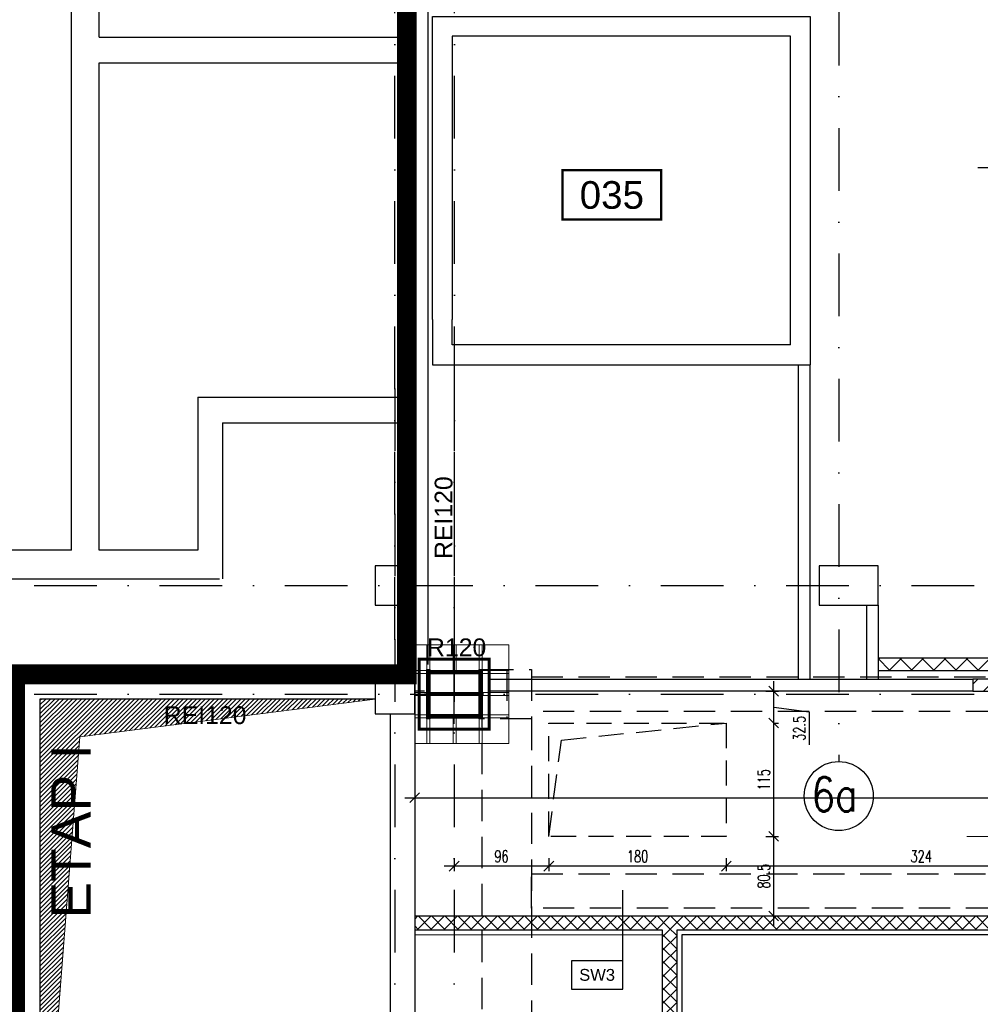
# Model space of a CAD drawing. Header units: centimetres. Extents: x -10729 to 23827, y -4437 to 19798.
# Tile 74 of 95: x 5819 to 6794, y 11885 to 12884. Entities that reach past the tile are written whole.
import ezdxf
from ezdxf.enums import TextEntityAlignment as Align

# ---------------------------------------------------------------- set-up
doc = ezdxf.new("R2010")
doc.units = ezdxf.units.CM
doc.header["$PDMODE"] = 35
doc.header["$PDSIZE"] = 0.1
for name, pattern in [('Kondygnacja  -0_5$0$DIVIDE', [31.75, 12.7, -6.35, 0, -6.35, 0, -6.35]), ('Kondygnacja  -0_5$0$HIDDEN', [9.525, 6.35, -3.175]), ('Kondygnacja  -0_5$0$HIDDEN2', [4.7625, 3.175, -1.5875]), ('Kondygnacja  -0_5$0$HIDDENX2', [19.05, 12.7, -6.35]), ('Osie rzutów$0$DASHDOT2', [12.7, 6.35, -3.175, 0, -3.175])]:
    doc.linetypes.add(name, pattern=pattern)
doc.layers.get('0').update_dxf_attribs({"color": 8})
doc.layers.get('DEFPOINTS').update_dxf_attribs({"color": 8})
for name, color, linetype, lineweight in [('bgde_opis ct 1', 7, 'Continuous', 20), ('Kondygnacja  -0_5$0$ARCH_INFO_WYMIARY', 8, 'Continuous', 9), ('Kondygnacja  -0_5$0$ARCH_WIDOK', 8, 'Continuous', 13)]:
    doc.layers.add(name, color=color, linetype=linetype, lineweight=lineweight)
for name, color, linetype in [('KJP_KK_OPISY MOCY klimakonwektorów', 7, 'Continuous'), ('Kondygnacja  -0_5$0$ARCH_ETAPOWANIE', 8, 'Kondygnacja  -0_5$0$DIVIDE'), ('Kondygnacja  -0_5$0$ARCH_GK', 8, 'Continuous'), ('Kondygnacja  -0_5$0$ARCH_INFO_ODPORNOŚĆ OGNIOWA', 8, 'Continuous'), ('Kondygnacja  -0_5$0$ARCH_INFO_OPISY_PRZEGRODY', 8, 'Continuous'), ('Kondygnacja  -0_5$0$ARCH_KONSTR_POWYŻEJ RZUTU', 8, 'Kondygnacja  -0_5$0$HIDDEN'), ('Kondygnacja  -0_5$0$ARCH_KONSTR_POWYŻEJ RZUTU_IST', 8, 'Kondygnacja  -0_5$0$HIDDEN2'), ('Kondygnacja  -0_5$0$ARCH_MUROWANE', 8, 'Continuous'), ('Kondygnacja  -0_5$0$ARCH_MUROWANE_IST', 8, 'Continuous'), ('Kondygnacja  -0_5$0$ARCH_STROP', 8, 'Continuous'), ('Kondygnacja  -0_5$0$ARCH_SŁUPY', 8, 'Continuous'), ('Kondygnacja  -0_5$0$ARCH_ŚLUSARKA_DRZWI', 8, 'Continuous'), ('Kondygnacja  -0_5$0$ARCH_ŻELBET_IST', 8, 'Continuous'), ('Osie rzutów$0$ARCH_INFO_OSIE_IST', 8, 'Osie rzutów$0$DASHDOT2'), ('Osie rzutów$0$ARCH_INFO_OSIE_OPISY_IST', 8, 'Continuous'), ('Pomieszczenia -05$0$ARCH_INFO_AREA_ETYKIETY_200', 8, 'Continuous')]:
    doc.layers.add(name, color=color, linetype=linetype)
doc.styles.add('Kondygnacja  -0_5$0$Arial', font='arial.ttf')
doc.styles.add('Kondygnacja  -0_5$0$Romans', font='Romans.shx', dxfattribs={"width": 0.7})
doc.styles.add('Osie rzutów$0$ROMANS-250-CM', font='romans.shx', dxfattribs={"width": 0.8, "height": 50})
doc.styles.add('Pomieszczenia -05$0$Arial', font='arial.ttf')
doc.dimstyles.new('Kondygnacja  -0_5$0$Wymiary 1-100', dxfattribs={"dimtxt": 12, "dimasz": 10, "dimexe": 5, "dimexo": 0, "dimgap": 4, "dimtad": 1, "dimrnd": 0.5, "dimzin": 12, "dimdsep": 46, "dimtxsty": 'Kondygnacja  -0_5$0$Romans', "dimblk": 'Kondygnacja  -0_5$0$_Oblique', "dimcen": 10, "dimdle": 10, "dimclrt": 55, "dimazin": 0, "dimtfac": 1, "dimtmove": 1, "dimatfit": 3, "dimfxl": 8, "dimfxlon": 1, "dimtolj": 1, "dimtzin": 0, "dimarcsym": 0})
pattern_1 = [(45, (0, 7200), (-0.67351921, 0.67351921), [])]

# ---------------------------------------------------------------- blocks, each defined once
blk = doc.blocks.new('Osie rzutów')
at = {"layer": 'Osie rzutów$0$ARCH_INFO_OSIE_IST', "ltscale": 10}
for p, q in [((6260.29, 12255), (6260.06, 15006.6)), ((6200, 12255), (6200, 14934.6)), ((6650, 14934.6), (6650, 12131.61)), ((6200, 12510), (6200, 4800)), ((6200, 12510), (6200, 4571.18)), ((6260, 12510), (6260, 4623.26)), ((4436.04, 12310), (13655, 12310)), ((6260, 12170), (6260, 12230)), ((4436.04, 12200), (13655, 12200)), ((6290, 12200), (6230, 12200))]:
    blk.add_line(p, q, dxfattribs=at)
at = {"layer": 'Osie rzutów$0$ARCH_INFO_OSIE_OPISY_IST'}
blk.add_circle((6650, 12096.61), 35, dxfattribs=at)
at = {"layer": 'Osie rzutów$0$ARCH_INFO_OSIE_OPISY_IST', "style": 'Osie rzutów$0$ROMANS-250-CM', "width": 0.8}
blk.add_text('6a', height=35, dxfattribs=at).set_placement((6622.33, 12080.89))
blk = doc.blocks.new('Kondygnacja  -0_5$0$_Oblique')
at = {"color": 0, "linetype": 'ByBlock', "lineweight": -2}
blk.add_line((-0.5, -0.5), (0.5, 0.5), dxfattribs=at)
blk = doc.blocks.new('*D208')
at = {"layer": 'DEFPOINTS', "color": 0}
for p in [(6536, 12055.65, -160), (6860, 12055.56), (6536, 12025.5)]:
    blk.add_point(p, dxfattribs=at)
at = {"layer": 'Kondygnacja  -0_5$0$ARCH_INFO_WYMIARY', "color": 0, "lineweight": -2}
for p, q in [((6860, 12033.5), (6860, 12020.5)), ((6870, 12025.5), (6526, 12025.5)), ((6536, 12023.29), (6536, 12020.5))]:
    blk.add_line(p, q, dxfattribs=at)
at = {"layer": 'Kondygnacja  -0_5$0$ARCH_INFO_WYMIARY', "color": 0, "lineweight": -2, "xscale": 10, "yscale": 10, "zscale": 10, "rotation": 180}
blk.add_blockref('Kondygnacja  -0_5$0$_Oblique', (6536, 12025.5), dxfattribs=at)
at = {"layer": 'Kondygnacja  -0_5$0$ARCH_INFO_WYMIARY', "color": 0, "lineweight": -2, "xscale": 10, "yscale": 10, "zscale": 10}
blk.add_blockref('Kondygnacja  -0_5$0$_Oblique', (6860, 12025.5), dxfattribs=at)
at = {"layer": 'Kondygnacja  -0_5$0$ARCH_INFO_WYMIARY', "color": 55, "insert": (6733.61, 12035.5), "char_height": 12, "attachment_point": 5, "style": 'Kondygnacja  -0_5$0$Romans'}
blk.add_mtext('\\A1;324', dxfattribs=at)
blk = doc.blocks.new('*D209')
at = {"layer": 'DEFPOINTS', "color": 0}
for p in [(6356, 12055.65, -160), (6536, 12055.56), (6356, 12025.5)]:
    blk.add_point(p, dxfattribs=at)
at = {"layer": 'Kondygnacja  -0_5$0$ARCH_INFO_WYMIARY', "color": 0, "lineweight": -2}
for p, q in [((6536, 12033.5), (6536, 12020.5)), ((6546, 12025.5), (6346, 12025.5)), ((6356, 12023.29), (6356, 12020.5))]:
    blk.add_line(p, q, dxfattribs=at)
at = {"layer": 'Kondygnacja  -0_5$0$ARCH_INFO_WYMIARY', "color": 0, "lineweight": -2, "xscale": 10, "yscale": 10, "zscale": 10, "rotation": 180}
blk.add_blockref('Kondygnacja  -0_5$0$_Oblique', (6356, 12025.5), dxfattribs=at)
at = {"layer": 'Kondygnacja  -0_5$0$ARCH_INFO_WYMIARY', "color": 0, "lineweight": -2, "xscale": 10, "yscale": 10, "zscale": 10}
blk.add_blockref('Kondygnacja  -0_5$0$_Oblique', (6536, 12025.5), dxfattribs=at)
at = {"layer": 'Kondygnacja  -0_5$0$ARCH_INFO_WYMIARY', "color": 55, "insert": (6446, 12035.5), "char_height": 12, "attachment_point": 5, "style": 'Kondygnacja  -0_5$0$Romans'}
blk.add_mtext('\\A1;180', dxfattribs=at)
blk = doc.blocks.new('*D210')
at = {"layer": 'DEFPOINTS', "color": 0}
for p in [(6549.54, 12203), (6584.09, 12203), (6535.91, 12170.65, -160)]:
    blk.add_point(p, dxfattribs=at)
at = {"layer": 'Kondygnacja  -0_5$0$ARCH_INFO_WYMIARY', "color": 0, "lineweight": -2}
for p, q in [((6584.09, 12160.65), (6584.09, 12213)), ((6576.09, 12203), (6589.09, 12203)), ((6584.09, 12186.83), (6620.09, 12182.09)), ((6620.09, 12182.09), (6620.09, 12148.49)), ((6584.99, 12170.65), (6589.09, 12170.65))]:
    blk.add_line(p, q, dxfattribs=at)
at = {"layer": 'Kondygnacja  -0_5$0$ARCH_INFO_WYMIARY', "color": 0, "lineweight": -2, "xscale": 10, "yscale": 10, "zscale": 10}
for p, rotation in [((6584.09, 12203), 90), ((6584.09, 12170.65), 270)]:
    blk.add_blockref('Kondygnacja  -0_5$0$_Oblique', p, dxfattribs=dict(at, rotation=rotation))
at = {"layer": 'Kondygnacja  -0_5$0$ARCH_INFO_WYMIARY', "color": 55, "insert": (6610.09, 12165.29), "char_height": 12, "attachment_point": 5, "rotation": 90, "style": 'Kondygnacja  -0_5$0$Romans'}
blk.add_mtext('\\A1;32.5', dxfattribs=at)
blk = doc.blocks.new('*D211')
at = {"layer": 'DEFPOINTS', "color": 0}
for p in [(6536, 12170.65, -160), (6584.09, 12170.65), (6535.91, 12055.7, -160)]:
    blk.add_point(p, dxfattribs=at)
at = {"layer": 'Kondygnacja  -0_5$0$ARCH_INFO_WYMIARY', "color": 0, "lineweight": -2}
for p, q in [((6584.09, 12045.7), (6584.09, 12180.65)), ((6584.99, 12170.65), (6589.09, 12170.65)), ((6584.99, 12055.7), (6589.09, 12055.7))]:
    blk.add_line(p, q, dxfattribs=at)
at = {"layer": 'Kondygnacja  -0_5$0$ARCH_INFO_WYMIARY', "color": 0, "lineweight": -2, "xscale": 10, "yscale": 10, "zscale": 10}
for p, rotation in [((6584.09, 12170.65), 90), ((6584.09, 12055.7), 270)]:
    blk.add_blockref('Kondygnacja  -0_5$0$_Oblique', p, dxfattribs=dict(at, rotation=rotation))
at = {"layer": 'Kondygnacja  -0_5$0$ARCH_INFO_WYMIARY', "color": 55, "insert": (6574.09, 12113.18), "char_height": 12, "attachment_point": 5, "rotation": 90, "style": 'Kondygnacja  -0_5$0$Romans'}
blk.add_mtext('\\A1;115', dxfattribs=at)
blk = doc.blocks.new('*D212')
at = {"layer": 'DEFPOINTS', "color": 0}
for p in [(6549.54, 12055.7), (6584.09, 12055.7), (6535.91, 11975)]:
    blk.add_point(p, dxfattribs=at)
at = {"layer": 'Kondygnacja  -0_5$0$ARCH_INFO_WYMIARY', "color": 0, "lineweight": -2}
for p, q in [((6584.09, 11965), (6584.09, 12065.7)), ((6576.09, 12055.7), (6589.09, 12055.7)), ((6576.09, 11975), (6589.09, 11975))]:
    blk.add_line(p, q, dxfattribs=at)
at = {"layer": 'Kondygnacja  -0_5$0$ARCH_INFO_WYMIARY', "color": 0, "lineweight": -2, "xscale": 10, "yscale": 10, "zscale": 10}
for p, rotation in [((6584.09, 12055.7), 90), ((6584.09, 11975), 270)]:
    blk.add_blockref('Kondygnacja  -0_5$0$_Oblique', p, dxfattribs=dict(at, rotation=rotation))
at = {"layer": 'Kondygnacja  -0_5$0$ARCH_INFO_WYMIARY', "color": 55, "insert": (6574.09, 12015.35), "char_height": 12, "attachment_point": 5, "rotation": 90, "style": 'Kondygnacja  -0_5$0$Romans'}
blk.add_mtext('\\A1;80.5', dxfattribs=at)
blk = doc.blocks.new('*D216')
at = {"layer": 'DEFPOINTS', "color": 0}
for p in [(6260, 12055.65), (6356, 12055.56), (6260, 12025.5)]:
    blk.add_point(p, dxfattribs=at)
at = {"layer": 'Kondygnacja  -0_5$0$ARCH_INFO_WYMIARY', "color": 0, "lineweight": -2}
for p, q in [((6260, 12033.5), (6260, 12020.5)), ((6356, 12033.5), (6356, 12020.5)), ((6366, 12025.5), (6250, 12025.5))]:
    blk.add_line(p, q, dxfattribs=at)
at = {"layer": 'Kondygnacja  -0_5$0$ARCH_INFO_WYMIARY', "color": 0, "lineweight": -2, "xscale": 10, "yscale": 10, "zscale": 10, "rotation": 180}
blk.add_blockref('Kondygnacja  -0_5$0$_Oblique', (6260, 12025.5), dxfattribs=at)
at = {"layer": 'Kondygnacja  -0_5$0$ARCH_INFO_WYMIARY', "color": 0, "lineweight": -2, "xscale": 10, "yscale": 10, "zscale": 10}
blk.add_blockref('Kondygnacja  -0_5$0$_Oblique', (6356, 12025.5), dxfattribs=at)
at = {"layer": 'Kondygnacja  -0_5$0$ARCH_INFO_WYMIARY', "color": 55, "insert": (6308, 12035.5), "char_height": 12, "attachment_point": 5, "style": 'Kondygnacja  -0_5$0$Romans'}
blk.add_mtext('\\A1;96', dxfattribs=at)
blk = doc.blocks.new('*D225')
at = {"layer": 'DEFPOINTS', "color": 0}
for p in [(6220, 12155.46), (7431, 12150), (7431, 12094.94)]:
    blk.add_point(p, dxfattribs=at)
at = {"layer": 'Kondygnacja  -0_5$0$ARCH_INFO_WYMIARY', "color": 0, "lineweight": -2}
for p, q in [((6220, 12102.94), (6220, 12089.94)), ((7431, 12102.94), (7431, 12089.94)), ((6210, 12094.94), (7441, 12094.94))]:
    blk.add_line(p, q, dxfattribs=at)
at = {"layer": 'Kondygnacja  -0_5$0$ARCH_INFO_WYMIARY', "color": 0, "lineweight": -2, "xscale": 10, "yscale": 10, "zscale": 10, "rotation": 180}
blk.add_blockref('Kondygnacja  -0_5$0$_Oblique', (6220, 12094.94), dxfattribs=at)
at = {"layer": 'Kondygnacja  -0_5$0$ARCH_INFO_WYMIARY', "color": 0, "lineweight": -2, "xscale": 10, "yscale": 10, "zscale": 10}
blk.add_blockref('Kondygnacja  -0_5$0$_Oblique', (7431, 12094.94), dxfattribs=at)
at = {"layer": 'Kondygnacja  -0_5$0$ARCH_INFO_WYMIARY', "color": 55, "insert": (6825.5, 12104.94), "char_height": 12, "attachment_point": 5, "style": 'Kondygnacja  -0_5$0$Romans'}
blk.add_mtext('\\A1;1211', dxfattribs=at)
blk = doc.blocks.new('Kondygnacja  -0_5$0$konstrukcja istniejąca -0.5')
at = {"layer": 'Kondygnacja  -0_5$0$ARCH_KONSTR_POWYŻEJ RZUTU_IST', "ltscale": 10}
for p, q in [((6288.46, 4975), (6288.46, 12225)), ((6288.46, 12225), (6338.46, 12225)), ((6288.46, 12175), (6288.46, 12225)), ((6288.46, 12225), (6338.46, 12225)), ((6338.46, 12217.5), (7382, 12217.5)), ((7382, 12182.5), (6338.46, 12182.5)), ((6338.46, 12175), (6288.46, 12175))]:
    blk.add_line(p, q, dxfattribs=at)
for points in [[(6313.46, 12225), (6313.46, 12175)], [(6338.46, 12225), (6338.46, 12175)], [(6338.46, 12175), (6338.46, 11025)], [(7382, 11982.89), (6338.46, 11982.89), (6338.46, 12017.89), (7382, 12017.89)]]:
    blk.add_lwpolyline(points, dxfattribs=at)
blk = doc.blocks.new('Pomieszczenia -05$0$etykieta_numer')
at = {"color": 0, "linetype": 'ByBlock', "const_width": 2.44}
blk.add_lwpolyline([(-50, -50), (-50, 0), (50, 0), (50, -50)], close=True, dxfattribs=at)
at = {"color": 0, "linetype": 'ByBlock', "style": 'Pomieszczenia -05$0$Arial'}
blk.add_attdef('AECAREA:NUMBER', text='', height=28, dxfattribs=at).set_placement((0, -25), align=Align.MIDDLE)

msp = doc.modelspace()

# ---------------------------------------------------------------- hatches: boundary and pattern name
at = {"layer": 'Kondygnacja  -0_5$0$ARCH_GK', "linetype": 'Continuous', "lineweight": -3}
h = msp.add_hatch(dxfattribs=at)
h.set_pattern_fill('ANSI37', color=256, scale=5, style=0)
h.paths.add_polyline_path([(6690, 12236.5), (6690, 12224), (7512.5, 12224), (7520, 12236.5)], flags=0)
h = msp.add_hatch(dxfattribs=at)
h.set_pattern_fill('ANSI37', color=256, scale=3, style=0)
h.paths.add_polyline_path([(6220, 11975), (6220, 11961), (6471, 11961), (6478.5, 11964.417), (6478.5, 11975)], flags=0)
h.paths.add_polyline_path([(6478.5, 11975), (6478.5, 11964.417), (6486, 11961), (11133.785, 11961), (11139.584, 11975)], flags=0)
h = msp.add_hatch(dxfattribs=at)
h.set_pattern_fill('ANSI37', color=256, scale=3, style=0)
h.paths.add_polyline_path([(6471, 11590), (6486, 11605), (6486, 11961), (6478.5, 11964.417), (6471, 11961)], flags=0)
at = {"layer": 'Kondygnacja  -0_5$0$ARCH_MUROWANE', "linetype": 'Continuous', "lineweight": -3}
h = msp.add_hatch(dxfattribs=at)
h.set_pattern_fill('ANSI31', color=256, scale=4, style=0)
h.paths.add_polyline_path([(6786, 12215), (6786, 12203), (7376, 12203), (7376, 12215)], flags=0)
at = {"layer": 'Kondygnacja  -0_5$0$ARCH_SŁUPY'}
h = msp.add_hatch(dxfattribs=at)
h.set_pattern_fill('ANSI31', color=256, scale=0.3, style=0)
h.set_pattern_definition(pattern_1)
h.paths.add_polyline_path([(6235.461, 12225), (6232.461, 12225), (6232.461, 12175), (6235.461, 12175)])
h = msp.add_hatch(dxfattribs=at)
h.set_pattern_fill('ANSI31', color=256, scale=0.3, style=0)
h.set_pattern_definition(pattern_1)
h.paths.add_polyline_path([(6285.461, 12221), (6285.461, 12224), (6235.461, 12224), (6235.461, 12221)])
h = msp.add_hatch(dxfattribs=at)
h.set_pattern_fill('ANSI31', color=256, scale=0.3, style=0)
h.set_pattern_definition(pattern_1)
h.paths.add_polyline_path([(6288.461, 12225), (6285.461, 12225), (6285.461, 12175), (6288.461, 12175)])
h = msp.add_hatch(dxfattribs=at)
h.set_pattern_fill('ANSI31', color=256, scale=0.3, style=0)
h.set_pattern_definition(pattern_1)
h.paths.add_polyline_path([(6285.461, 12198.5), (6285.461, 12201.5), (6235.461, 12201.5), (6235.461, 12198.5)])
h = msp.add_hatch(dxfattribs=at)
h.set_pattern_fill('ANSI31', color=256, scale=0.3, style=0)
h.set_pattern_definition(pattern_1)
h.paths.add_polyline_path([(6285.461, 12176), (6285.461, 12179), (6235.461, 12179), (6235.461, 12176)])
at = {"layer": 'Kondygnacja  -0_5$0$ARCH_WIDOK'}
h = msp.add_hatch(dxfattribs=at)
h.set_pattern_fill('ANSI31', color=256, angle=-180, style=0)
h.set_pattern_definition([(225, (-2e-11, 5415), (2.245064, -2.245064), [])])
h.paths.add_polyline_path([(5840, 11635), (5840, 12195), (6180, 12195), (5880.4, 12156.573)])

# ---------------------------------------------------------------- linework, layer by layer
at = {"layer": 'bgde_opis ct 1'}
msp.add_line((7126.142, 12055.565), (6779.827, 12055.564), dxfattribs=at)
at = {"layer": 'KJP_KK_OPISY MOCY klimakonwektorów'}
msp.add_line((6790.986, 12733.83), (6990.874, 12733.83), dxfattribs=at)
at = {"layer": 'Kondygnacja  -0_5$0$ARCH_ETAPOWANIE', "ltscale": 10, "const_width": 20, "elevation": 300}
msp.add_lwpolyline([(4946, 3931), (4946, 5443), (5613, 5443), (5613, 5586), (5809, 5586), (5815, 12220), (6212, 12220), (6212, 13458.874), (6172, 13458.874), (6171.997, 14762.582), (4925, 14762.019), (4925, 14762.019), (8839.196, 14763.787)], dxfattribs=at)
at = {"layer": 'Kondygnacja  -0_5$0$ARCH_GK', "linetype": 'Continuous', "lineweight": -3}
for p, q in [((6690, 12236.5), (6690, 12224)), ((7520, 12236.5), (6690, 12236.5)), ((6690, 12224), (7512.5, 12224)), ((6220, 11975), (11139.584, 11975)), ((6220, 11975), (6220, 11961)), ((6220, 11961), (6471, 11961)), ((6471, 11961), (6471, 11590)), ((6486, 11605), (6486, 11961)), ((6486, 11961), (11133.785, 11961))]:
    msp.add_line(p, q, dxfattribs=at)
at = {"layer": 'Kondygnacja  -0_5$0$ARCH_INFO_OPISY_PRZEGRODY'}
msp.add_lwpolyline([(6430.994, 11929.606), (6430.994, 12001.034)], dxfattribs=at)
msp.add_lwpolyline([(6378.994, 11900.806), (6430.994, 11900.806), (6430.994, 11929.606), (6378.994, 11929.606), (6378.994, 11900.806)], close=True, dxfattribs=at)
at = {"layer": 'Kondygnacja  -0_5$0$ARCH_MUROWANE', "linetype": 'Continuous', "lineweight": -3}
for p, q in [((6786, 12215), (6786, 12203)), ((7376, 12215), (6786, 12215)), ((6786, 12203), (7376, 12203))]:
    msp.add_line(p, q, dxfattribs=at)
at = {"layer": 'Kondygnacja  -0_5$0$ARCH_MUROWANE_IST', "ltscale": 4}
for p, q in [((5872, 12346), (5872, 13942.5)), ((6212, 13490), (6212, 12221)), ((5900, 12866), (5900, 13377)), ((5900, 12866), (6208, 12866)), ((5900, 12346), (5900, 12840)), ((5900, 12840), (6208, 12840)), ((6609, 12534), (6609, 12215)), ((6000, 12501), (6000, 12346)), ((6000, 12501), (6208, 12501)), ((6025, 12475), (6208, 12475)), ((6025, 12475), (6025, 12317)), ((5872, 12346), (5590.992, 12346)), ((6000, 12346), (5900, 12346)), ((5625, 12317), (6022, 12317)), ((6678, 12290), (6678, 12215)), ((6690, 12290), (6690, 12215)), ((6180, 12220), (5815, 12220)), ((6295.5, 12215), (6786, 12215)), ((5840, 12195), (5840, 10850)), ((6180, 12195), (5840, 12195)), ((6195, 12180), (6195, 11742)), ((6220, 12180), (6220, 11742))]:
    msp.add_line(p, q, dxfattribs=at)
for points in [[(6233.582, 12230), (6233.582, 13490), (6233.582, 13490)], [(6621, 12215), (6621, 12534)], [(6230, 12203), (6220, 12203)], [(6786, 12203), (6295.5, 12203)]]:
    msp.add_lwpolyline(points, dxfattribs=at)
at = {"layer": 'Kondygnacja  -0_5$0$ARCH_STROP', "linetype": 'Kondygnacja  -0_5$0$HIDDENX2', "ltscale": 2, "elevation": -159.998}
msp.add_lwpolyline([(6355.997, 12170.654), (6535.997, 12170.654), (6535.997, 12055.654), (6355.997, 12055.654)], close=True, dxfattribs=at)
msp.add_lwpolyline([(6355.997, 12055.654), (6368.735, 12153.371), (6535.997, 12170.654)], dxfattribs=at)
at = {"layer": 'Kondygnacja  -0_5$0$ARCH_SŁUPY'}
for p, q in [((6235.461, 12201.5), (6285.461, 12201.5)), ((6285.461, 12198.5), (6235.461, 12198.5))]:
    msp.add_line(p, q, dxfattribs=at)
at = {"layer": 'Kondygnacja  -0_5$0$ARCH_SŁUPY', "const_width": 3}
msp.add_lwpolyline([(6224.5, 12235.5), (6295.5, 12235.5), (6295.5, 12164.5), (6224.5, 12164.5)], close=True, dxfattribs=at)
at = {"layer": 'Kondygnacja  -0_5$0$ARCH_SŁUPY'}
for points in [[(6232.461, 12225), (6235.461, 12225), (6235.461, 12175), (6232.461, 12175)], [(6285.461, 12225), (6288.461, 12225), (6288.461, 12175), (6285.461, 12175)]]:
    msp.add_lwpolyline(points, close=True, dxfattribs=at)
for points in [[(6235.461, 12221), (6285.461, 12221)], [(6285.461, 12179), (6235.461, 12179)], [(6235.461, 12176), (6285.461, 12176)]]:
    msp.add_lwpolyline(points, dxfattribs=at)
at = {"layer": 'Kondygnacja  -0_5$0$ARCH_WIDOK'}
msp.add_lwpolyline([(6315.461, 12250), (6315.461, 12150), (6220.461, 12150), (6220.461, 12250)], close=True, dxfattribs=at)
for points in [[(6232.461, 12250), (6232.461, 12225)], [(6235.461, 12250), (6235.461, 12225)], [(6258.961, 12250), (6258.961, 12224)], [(6261.961, 12250), (6261.961, 12224)], [(6285.461, 12250), (6285.461, 12225)], [(6288.461, 12250), (6288.461, 12225)], [(6220.461, 12224), (6232.461, 12224)], [(6220.461, 12221), (6232.461, 12221)], [(6285.461, 12224), (6235.461, 12224)], [(6288.461, 12224), (6315.461, 12224)], [(6288.461, 12221), (6315.461, 12221)], [(6220.461, 12201.5), (6232.461, 12201.5)], [(6288.461, 12201.5), (6315.461, 12201.5)], [(5840, 11635), (5840, 12195), (6180, 12195), (5880.4, 12156.573), (5840, 11635)], [(6220.461, 12198.5), (6232.461, 12198.5)], [(6288.461, 12198.5), (6315.461, 12198.5)], [(6220.461, 12179), (6232.461, 12179)], [(6220.461, 12176), (6232.461, 12176)], [(6232.461, 12175), (6232.461, 12150)], [(6235.461, 12175), (6235.461, 12150)], [(6258.961, 12176), (6258.961, 12150)], [(6261.961, 12176), (6261.961, 12150)], [(6285.461, 12175), (6285.461, 12150)], [(6288.461, 12179), (6315.461, 12179)], [(6288.461, 12176), (6315.461, 12176)], [(6288.461, 12175), (6288.461, 12150)], [(6220, 11956), (6471, 11956)]]:
    msp.add_lwpolyline(points, dxfattribs=at)
at = {"layer": 'Kondygnacja  -0_5$0$ARCH_ŚLUSARKA_DRZWI'}
msp.add_lwpolyline([(11131.714, 11956), (10830, 11956), (10830, 11956), (10689.981, 11956), (10689.981, 11956), (6491, 11956), (6491, 11610)], dxfattribs=at)
at = {"layer": 'Kondygnacja  -0_5$0$ARCH_ŻELBET_IST'}
for points in [[(6238, 12579.93), (6238, 12887), (6621, 12887), (6621, 12534)], [(6601, 12554), (6601, 12867), (6258, 12867), (6258, 12579.93)], [(6238, 12579.93), (6238, 12534), (6621, 12534)], [(6601, 12554), (6258, 12554), (6258, 12579.93)]]:
    msp.add_lwpolyline(points, dxfattribs=at)
at = {"layer": 'Kondygnacja  -0_5$0$ARCH_ŻELBET_IST', "ltscale": 4}
for points in [[(6180, 12290), (6220, 12290), (6220, 12330), (6180, 12330)], [(6180, 12290), (6220, 12290), (6220, 12330), (6180, 12330)], [(6630, 12290), (6690, 12290), (6690, 12330), (6630, 12330)], [(6180, 12180), (6220, 12180), (6220, 12220), (6180, 12220)]]:
    msp.add_lwpolyline(points, close=True, dxfattribs=at)

# ---------------------------------------------------------------- block references
at = {"layer": 'Kondygnacja  -0_5$0$ARCH_KONSTR_POWYŻEJ RZUTU'}
msp.add_blockref('Kondygnacja  -0_5$0$konstrukcja istniejąca -0.5', (0, 0), dxfattribs=at)
at = {"layer": 'Osie rzutów$0$ARCH_INFO_OSIE_OPISY_IST'}
msp.add_blockref('Osie rzutów', (0, 0), dxfattribs=at)
at = {"layer": 'Pomieszczenia -05$0$ARCH_INFO_AREA_ETYKIETY_200', "linetype": 'Continuous', "lineweight": -3}
msp.add_blockref('Pomieszczenia -05$0$etykieta_numer', (6419.915, 12731.099), dxfattribs=at).add_auto_attribs({'AECAREA:NUMBER': '035'})

# ---------------------------------------------------------------- texts
at = {"layer": 'Kondygnacja  -0_5$0$ARCH_ETAPOWANIE', "ltscale": 10, "insert": (5851.445, 11972.269), "char_height": 40, "width": 279.6229, "attachment_point": 1, "rotation": 90, "style": 'Kondygnacja  -0_5$0$Arial'}
msp.add_mtext('ETAP I', dxfattribs=at)
at = {"layer": 'Kondygnacja  -0_5$0$ARCH_INFO_ODPORNOŚĆ OGNIOWA', "insert": (6234.392, 12378.885), "char_height": 18, "width": 53.33252, "attachment_point": 5, "rotation": 90, "style": 'Kondygnacja  -0_5$0$Arial'}
msp.add_mtext('\\PREI120', dxfattribs=at)
at = {"layer": 'Kondygnacja  -0_5$0$ARCH_INFO_ODPORNOŚĆ OGNIOWA', "char_height": 18, "width": 53.33252, "attachment_point": 5, "style": 'Kondygnacja  -0_5$0$Arial'}
for s, insert in [('\\PR120', (6262.556, 12262.31)), ('\\PREI120', (6007.511, 12193.449))]:
    msp.add_mtext(s, dxfattribs=dict(at, insert=insert))
at = {"layer": 'Kondygnacja  -0_5$0$ARCH_INFO_OPISY_PRZEGRODY', "insert": (6404.994, 11915.206), "char_height": 12, "width": 52, "attachment_point": 5, "style": 'Kondygnacja  -0_5$0$Arial'}
msp.add_mtext('SW3', dxfattribs=at)

# ---------------------------------------------------------------- dimensions: what is measured, and where the dimension line sits
at = {"layer": 'Kondygnacja  -0_5$0$ARCH_INFO_WYMIARY'}
for base, p1, p2, picture, middle in [((6584.087, 12203), (6535.911, 12170.654, -159.998), (6549.541, 12203), '*D210', (6620.087, 12178.093)), ((6584.087, 12170.654), (6535.911, 12055.704, -159.998), (6535.997, 12170.654, -159.998), '*D211', (6584.087, 12113.179)), ((6584.087, 12055.704), (6535.911, 11975), (6549.541, 12055.704), '*D212', (6584.087, 12015.352))]:
    dim = msp.add_linear_dim(base=base, p1=p1, p2=p2, angle=90, dimstyle='Kondygnacja  -0_5$0$Wymiary 1-100', dxfattribs=at)
    dim.commit()
    dim.dimension.update_dxf_attribs({"geometry": picture, "text_midpoint": middle, "dimtype": 160})
dim = msp.add_linear_dim(base=(7431, 12094.941), p1=(6220, 12155.462), p2=(7431, 12150), dimstyle='Kondygnacja  -0_5$0$Wymiary 1-100', dxfattribs=at)
dim.commit()
dim.dimension.update_dxf_attribs({"geometry": '*D225', "text_midpoint": (6825.5, 12104.941)})
for base, p1, p2, picture, middle in [((6260, 12025.497), (6355.997, 12055.565), (6260, 12055.654), '*D216', (6307.998, 12025.497)), ((6355.997, 12025.497), (6535.997, 12055.565), (6355.997, 12055.654, -159.998), '*D209', (6445.997, 12025.497)), ((6535.997, 12025.497), (6860, 12055.565), (6535.997, 12055.654, -159.998), '*D208', (6733.611, 12025.497))]:
    dim = msp.add_linear_dim(base=base, p1=p1, p2=p2, dimstyle='Kondygnacja  -0_5$0$Wymiary 1-100', dxfattribs=at)
    dim.commit()
    dim.dimension.update_dxf_attribs({"geometry": picture, "text_midpoint": middle, "dimtype": 160})

doc.saveas('drawing.dxf')
